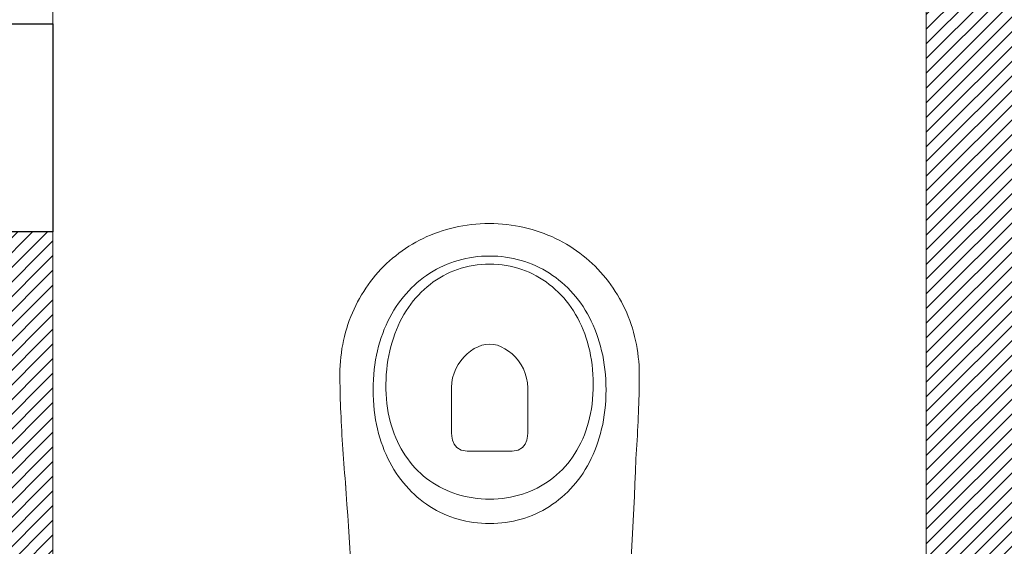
# Model space of a CAD drawing. Header units: inches. Extents: x 27484 to 71626, y -45113 to 39.
# Tile 150 of 256: x 36995 to 37114, y -34720 to -34657. Entities that reach past the tile are written whole.
import ezdxf
from ezdxf.enums import TextEntityAlignment as Align

# ---------------------------------------------------------------- set-up
doc = ezdxf.new("R2010")
doc.units = ezdxf.units.IN
doc.header["$LTSCALE"] = 50
doc.header["$MEASUREMENT"] = 0
for name, color, linetype, lineweight in [('A-ARMATURA', 45, 'Continuous', 5), ('A-SCIANY', 5, 'Continuous', 18), ('A-ść. istn.', 8, 'Continuous', 0)]:
    doc.layers.add(name, color=color, linetype=linetype, lineweight=lineweight)
for name, color, linetype in [('B-IWE', 2, 'Continuous'), ('B-IWE-KAN', 7, 'Continuous'), ('R-MET-IWE', 2, 'Continuous'), ('rz_wentylacja', 10, 'Continuous')]:
    doc.layers.add(name, color=color, linetype=linetype)
doc.styles.get("Standard").update_dxf_attribs({"font": 'romans.shx'})

# ---------------------------------------------------------------- blocks, each defined once
blk = doc.blocks.new('A$C04280096')
at = {"layer": 'A-ARMATURA'}
for p, q in [((-51.2, -319.1), (-55.5, -320.9)), ((-46.8, -317.4), (-51.2, -319.1)), ((-42.4, -315.8), (-46.8, -317.4)), ((-37.9, -314.5), (-42.4, -315.8)), ((-33.3, -313.2), (-37.9, -314.5)), ((-28.7, -312.2), (-33.3, -313.2)), ((-24.1, -311.2), (-28.7, -312.2)), ((-19.3, -310.5), (-24.1, -311.2)), ((-14.6, -309.9), (-19.3, -310.5)), ((-9.8, -309.5), (-14.6, -309.9)), ((-4.9, -309.2), (-9.8, -309.5)), ((0, -309.2), (-4.9, -309.2)), ((4.9, -309.2), (0, -309.2)), ((9.8, -309.5), (4.9, -309.2)), ((14.6, -309.9), (9.8, -309.5)), ((19.3, -310.5), (14.6, -309.9)), ((24.1, -311.2), (19.3, -310.5)), ((28.7, -312.2), (24.1, -311.2)), ((33.3, -313.2), (28.7, -312.2)), ((37.9, -314.5), (33.3, -313.2)), ((42.4, -315.8), (37.9, -314.5)), ((46.8, -317.4), (42.4, -315.8)), ((51.2, -319.1), (46.8, -317.4)), ((55.5, -320.9), (51.2, -319.1)), ((-71.9, -329.8), (-75.8, -332.4)), ((-67.9, -327.4), (-71.9, -329.8)), ((-63.8, -325.1), (-67.9, -327.4)), ((-59.7, -322.9), (-63.8, -325.1)), ((-55.5, -320.9), (-59.7, -322.9)), ((59.7, -322.9), (55.5, -320.9)), ((63.8, -325.1), (59.7, -322.9)), ((67.9, -327.4), (63.8, -325.1)), ((71.9, -329.8), (67.9, -327.4)), ((75.8, -332.4), (71.9, -329.8)), ((-86.9, -341), (-90.5, -344.2)), ((-83.3, -338), (-86.9, -341)), ((-79.6, -335.1), (-83.3, -338)), ((-75.8, -332.4), (-79.6, -335.1)), ((-34.1, -343), (-38.7, -344.3)), ((-29.4, -341.8), (-34.1, -343)), ((-24.7, -340.8), (-29.4, -341.8)), ((-19.9, -340), (-24.7, -340.8)), ((-15, -339.4), (-19.9, -340)), ((-10.1, -339), (-15, -339.4)), ((-5.1, -338.7), (-10.1, -339)), ((0, -338.6), (-5.1, -338.7)), ((5.2, -338.7), (0, -338.6)), ((10.3, -339), (5.2, -338.7)), ((15.4, -339.4), (10.3, -339)), ((20.3, -340.1), (15.4, -339.4)), ((25.2, -340.9), (20.3, -340.1)), ((30.1, -342), (25.2, -340.9)), ((34.8, -343.2), (30.1, -342)), ((39.5, -344.6), (34.8, -343.2)), ((79.6, -335.1), (75.8, -332.4)), ((83.3, -338), (79.6, -335.1)), ((86.9, -341), (83.3, -338)), ((90.5, -344.2), (86.9, -341)), ((-173.4, -358.2), (-172.9, -352.4)), ((-100.5, -354.4), (-103.6, -358.1)), ((-97.3, -350.9), (-100.5, -354.4)), ((-93.9, -347.5), (-97.3, -350.9)), ((-90.5, -344.2), (-93.9, -347.5)), ((-60.2, -353.3), (-64.3, -355.6)), ((-56.1, -351.2), (-60.2, -353.3)), ((-51.9, -349.2), (-56.1, -351.2)), ((-47.6, -347.4), (-51.9, -349.2)), ((-43.2, -345.8), (-47.6, -347.4)), ((-38.7, -344.3), (-43.2, -345.8)), ((44, -346.1), (39.5, -344.6)), ((48.5, -347.8), (44, -346.1)), ((52.9, -349.7), (48.5, -347.8)), ((57.2, -351.8), (52.9, -349.7)), ((61.3, -354.1), (57.2, -351.8)), ((65.4, -356.5), (61.3, -354.1)), ((93.9, -347.5), (90.5, -344.2)), ((97.3, -350.9), (93.9, -347.5)), ((100.5, -354.4), (97.3, -350.9)), ((103.6, -358.1), (100.5, -354.4)), ((-174.3, -369.8), (-173.8, -364)), ((-173.8, -364), (-173.4, -358.2)), ((-109.6, -365.9), (-112.4, -370)), ((-106.7, -362), (-109.6, -365.9)), ((-103.6, -358.1), (-106.7, -362)), ((-79.3, -366.4), (-82.8, -369.4)), ((-75.7, -363.5), (-79.3, -366.4)), ((-72, -360.7), (-75.7, -363.5)), ((-68.2, -358.1), (-72, -360.7)), ((-64.3, -355.6), (-68.2, -358.1)), ((69.4, -359), (65.4, -356.5)), ((73.2, -361.8), (69.4, -359)), ((77, -364.6), (73.2, -361.8)), ((80.6, -367.7), (77, -364.6)), ((106.7, -362), (103.6, -358.1)), ((109.6, -365.9), (106.7, -362)), ((112.4, -370), (109.6, -365.9)), ((-175.2, -381.4), (-174.7, -375.6)), ((-174.7, -375.6), (-174.3, -369.8)), ((-117.6, -378.5), (-120, -383)), ((-115, -374.2), (-117.6, -378.5)), ((-112.4, -370), (-115, -374.2)), ((-89.4, -376), (-92.6, -379.5)), ((-86.2, -372.6), (-89.4, -376)), ((-82.8, -369.4), (-86.2, -372.6)), ((84.1, -370.9), (80.6, -367.7)), ((87.5, -374.3), (84.1, -370.9)), ((90.7, -377.8), (87.5, -374.3)), ((93.9, -381.4), (90.7, -377.8)), ((115, -374.2), (112.4, -370)), ((117.6, -378.5), (115, -374.2)), ((120, -383), (117.6, -378.5)), ((-176, -392.8), (-175.6, -387.1)), ((-175.6, -387.1), (-175.2, -381.4)), ((-122.3, -387.6), (-124.5, -392.3)), ((-120, -383), (-122.3, -387.6)), ((-98.5, -386.9), (-101.2, -390.8)), ((-95.6, -383.1), (-98.5, -386.9)), ((-92.6, -379.5), (-95.6, -383.1)), ((96.8, -385.2), (93.9, -381.4)), ((99.7, -389.2), (96.8, -385.2)), ((102.4, -393.3), (99.7, -389.2)), ((122.3, -387.6), (120, -383)), ((124.5, -392.3), (122.3, -387.6)), ((176, -386.9), (176.3, -392.6)), ((-176.8, -404.2), (-176.4, -398.5)), ((-176.4, -398.5), (-176, -392.8)), ((-128.5, -402.1), (-130.3, -407.1)), ((-126.6, -397.1), (-128.5, -402.1)), ((-124.5, -392.3), (-126.6, -397.1)), ((-106.3, -399), (-108.6, -403.4)), ((-103.8, -394.9), (-106.3, -399)), ((-101.2, -390.8), (-103.8, -394.9)), ((-39.3, -400.5), (-42.7, -404.6)), ((-34.1, -397.6), (-39.3, -400.5)), ((-26.8, -396.4), (-34.1, -397.6)), ((-2.1, -396.4), (-26.8, -396.4)), ((27, -396.4), (-2.1, -396.4)), ((34.2, -397.6), (27, -396.4)), ((39.4, -400.5), (34.2, -397.6)), ((42.8, -404.6), (39.4, -400.5)), ((105, -397.5), (102.4, -393.3)), ((107.4, -401.9), (105, -397.5)), ((109.7, -406.4), (107.4, -401.9)), ((126.6, -397.1), (124.5, -392.3)), ((128.5, -402.1), (126.6, -397.1)), ((130.3, -407.1), (128.5, -402.1)), ((176.3, -392.6), (176.7, -398.3)), ((176.7, -398.3), (177, -404)), ((-177.5, -415.4), (-177.1, -409.8)), ((-177.1, -409.8), (-176.8, -404.2)), ((-131.9, -412.3), (-133.4, -417.6)), ((-130.3, -407.1), (-131.9, -412.3)), ((-112.8, -412.4), (-114.7, -417.1)), ((-110.8, -407.8), (-112.8, -412.4)), ((-108.6, -403.4), (-110.8, -407.8)), ((-45.6, -414.2), (-45.8, -418.4)), ((-44.7, -409.4), (-45.6, -414.2)), ((-42.7, -404.6), (-44.7, -409.4)), ((44.8, -409.4), (42.8, -404.6)), ((45.7, -414.1), (44.8, -409.4)), ((46, -418.2), (45.7, -414.1)), ((111.9, -411), (109.7, -406.4)), ((113.9, -415.8), (111.9, -411)), ((131.9, -412.3), (130.3, -407.1)), ((133.4, -417.6), (131.9, -412.3)), ((177, -404), (177.4, -409.6)), ((177.4, -409.6), (177.7, -415.2)), ((-178.1, -426.4), (-177.8, -420.9)), ((-177.8, -420.9), (-177.5, -415.4)), ((-134.7, -423), (-136, -428.5)), ((-133.4, -417.6), (-134.7, -423)), ((-116.5, -421.9), (-118, -426.9)), ((-114.7, -417.1), (-116.5, -421.9)), ((-45.8, -418.4), (-46, -472.8)), ((46, -472.5), (46, -418.2)), ((115.7, -420.7), (113.9, -415.8)), ((117.4, -425.8), (115.7, -420.7)), ((118.9, -431), (117.4, -425.8)), ((134.7, -423), (133.4, -417.6)), ((136, -428.5), (134.7, -423)), ((177.7, -415.2), (178, -420.8)), ((178, -420.8), (178.3, -426.3)), ((-178.9, -442.7), (-178.6, -437.3)), ((-178.6, -437.3), (-178.4, -431.9)), ((-178.4, -431.9), (-178.1, -426.4)), ((-137, -434.1), (-137.9, -439.8)), ((-136, -428.5), (-137, -434.1)), ((-120.7, -437.1), (-121.8, -442.5)), ((-119.5, -432), (-120.7, -437.1)), ((-118, -426.9), (-119.5, -432)), ((120.2, -436.3), (118.9, -431)), ((121.4, -441.7), (120.2, -436.3)), ((137, -434.1), (136, -428.5)), ((137.9, -439.8), (137, -434.1)), ((178.3, -426.3), (178.5, -431.8)), ((178.5, -431.8), (178.8, -437.2)), ((178.8, -437.2), (179, -442.6)), ((-179.3, -453.3), (-179.1, -448)), ((-179.1, -448), (-178.9, -442.7)), ((-138.6, -445.6), (-139.2, -451.6)), ((-137.9, -439.8), (-138.6, -445.6)), ((-122.7, -447.9), (-123.5, -453.4)), ((-121.8, -442.5), (-122.7, -447.9)), ((122.4, -447.2), (121.4, -441.7)), ((123.2, -452.9), (122.4, -447.2)), ((138.6, -445.6), (137.9, -439.8)), ((139.2, -451.6), (138.6, -445.6)), ((179, -442.6), (179.2, -448)), ((179.2, -448), (179.4, -453.3)), ((-179.6, -463.7), (-179.5, -458.5)), ((-179.5, -458.5), (-179.3, -453.3)), ((-139.6, -457.6), (-139.9, -463.8)), ((-139.2, -451.6), (-139.6, -457.6)), ((-124, -459.1), (-124.4, -464.8)), ((-123.5, -453.4), (-124, -459.1)), ((123.8, -458.7), (123.2, -452.9)), ((124.3, -464.6), (123.8, -458.7)), ((139.6, -457.6), (139.2, -451.6)), ((139.9, -463.8), (139.6, -457.6)), ((179.4, -453.3), (179.5, -458.5)), ((179.5, -458.5), (179.7, -463.7)), ((-179.8, -473.9), (-179.7, -468.8)), ((-179.7, -468.8), (-179.6, -463.7)), ((-139.9, -463.8), (-140, -470)), ((-140, -470), (-139.9, -476.2)), ((-140, -470), (-140, -470)), ((-124.4, -464.8), (-124.7, -470.7)), ((-124.7, -470.7), (-124.7, -476.7)), ((-46, -472.8), (-45.6, -478.7)), ((45.6, -478.5), (46, -472.5)), ((46, -472.5), (46, -472.5)), ((124.6, -470.6), (124.3, -464.6)), ((124.7, -476.7), (124.6, -470.6)), ((140, -470), (139.9, -463.8)), ((139.9, -476.2), (140, -470)), ((140, -470), (140, -470)), ((179.7, -463.7), (179.8, -468.8)), ((179.8, -468.8), (179.9, -473.9)), ((-180, -483.8), (-179.9, -478.9)), ((-180, -488.7), (-180, -483.8)), ((-179.9, -478.9), (-179.8, -473.9)), ((-139.9, -476.2), (-139.6, -482.4)), ((-139.6, -482.4), (-139.2, -488.4)), ((-124.7, -476.7), (-124.5, -482.7)), ((-124.7, -476.7), (-124.7, -476.7)), ((-124.5, -482.7), (-124.2, -488.6)), ((-45.6, -478.7), (-44.5, -484.4)), ((-44.5, -484.4), (-42.8, -490)), ((42.9, -489.8), (44.5, -484.2)), ((44.5, -484.2), (45.6, -478.5)), ((124.3, -488.6), (124.6, -482.7)), ((124.6, -482.7), (124.7, -476.7)), ((124.7, -476.7), (124.7, -476.7)), ((139.2, -488.4), (139.6, -482.4)), ((139.6, -482.4), (139.9, -476.2)), ((179.9, -473.9), (179.9, -478.9)), ((179.9, -478.9), (180, -483.8)), ((180, -483.8), (180, -488.7)), ((-179.9, -493.9), (-180, -488.7)), ((-179.7, -499.1), (-179.9, -493.9)), ((-139.2, -488.4), (-138.6, -494.3)), ((-138.6, -494.3), (-137.9, -500.2)), ((-124.2, -488.6), (-123.7, -494.4)), ((-123.7, -494.4), (-123.1, -500.1)), ((-42.8, -490), (-40.5, -495.3)), ((-40.5, -495.3), (-37.8, -500.3)), ((37.8, -500.2), (40.6, -495.2)), ((40.6, -495.2), (42.9, -489.8)), ((123.3, -500.1), (123.9, -494.4)), ((123.9, -494.4), (124.3, -488.6)), ((137.9, -500.2), (138.6, -494.3)), ((138.6, -494.3), (139.2, -488.4)), ((179.9, -493.9), (179.7, -499.1)), ((180, -488.7), (179.9, -493.9)), ((-179.3, -504.3), (-179.7, -499.1)), ((-178.9, -509.4), (-179.3, -504.3)), ((-137.9, -500.2), (-137, -505.9)), ((-137, -505.9), (-136, -511.5)), ((-123.1, -500.1), (-122.2, -505.7)), ((-122.2, -505.7), (-121.2, -511.2)), ((-37.8, -500.3), (-34.6, -505)), ((-34.6, -505), (-31, -509.3)), ((31, -509.2), (34.6, -504.9)), ((34.6, -504.9), (37.8, -500.2)), ((121.5, -511.2), (122.5, -505.7)), ((122.5, -505.7), (123.3, -500.1)), ((136, -511.5), (137, -505.9)), ((137, -505.9), (137.9, -500.2)), ((179.3, -504.3), (178.8, -509.4)), ((179.7, -499.1), (179.3, -504.3)), ((-178.2, -514.5), (-178.9, -509.4)), ((-177.5, -519.5), (-178.2, -514.5)), ((-176.6, -524.5), (-177.5, -519.5)), ((-136, -511.5), (-134.7, -517)), ((-134.7, -517), (-133.4, -522.4)), ((-121.2, -511.2), (-120.1, -516.7)), ((-120.1, -516.7), (-118.8, -522)), ((-31, -509.3), (-27, -513.2)), ((-27, -513.2), (-22.8, -516.6)), ((-22.8, -516.6), (-18.5, -519.5)), ((-18.5, -519.5), (-13.9, -521.8)), ((13.9, -521.8), (18.5, -519.4)), ((18.5, -519.4), (22.9, -516.5)), ((22.9, -516.5), (27.1, -513.1)), ((27.1, -513.1), (31, -509.2)), ((119.1, -522), (120.4, -516.7)), ((120.4, -516.7), (121.5, -511.2)), ((133.4, -522.4), (134.7, -517)), ((134.7, -517), (136, -511.5)), ((177.5, -519.5), (176.6, -524.5)), ((178.2, -514.5), (177.5, -519.5)), ((178.8, -509.4), (178.2, -514.5)), ((-175.6, -529.5), (-176.6, -524.5)), ((-174.5, -534.3), (-175.6, -529.5)), ((-133.4, -522.4), (-131.9, -527.7)), ((-131.9, -527.7), (-130.3, -532.9)), ((-118.8, -522), (-117.3, -527.2)), ((-117.3, -527.2), (-115.7, -532.3)), ((-115.7, -532.3), (-114, -537.3)), ((-13.9, -521.8), (-9.3, -523.5)), ((-9.3, -523.5), (-4.6, -524.6)), ((-4.6, -524.6), (0, -524.9)), ((0, -524.9), (4.6, -524.6)), ((4.6, -524.6), (9.3, -523.5)), ((9.3, -523.5), (13.9, -521.8)), ((114.4, -537.3), (116.1, -532.3)), ((116.1, -532.3), (117.7, -527.2)), ((117.7, -527.2), (119.1, -522)), ((130.3, -532.9), (131.9, -527.7)), ((131.9, -527.7), (133.4, -522.4)), ((175.6, -529.5), (174.4, -534.3)), ((176.6, -524.5), (175.6, -529.5)), ((-173.2, -539.2), (-174.5, -534.3)), ((-171.8, -544), (-173.2, -539.2)), ((-170.3, -548.7), (-171.8, -544)), ((-130.3, -532.9), (-128.5, -537.9)), ((-128.5, -537.9), (-126.6, -542.9)), ((-126.6, -542.9), (-124.5, -547.7)), ((-114, -537.3), (-112.1, -542.2)), ((-112.1, -542.2), (-110, -547)), ((110.4, -547), (112.5, -542.2)), ((112.5, -542.2), (114.4, -537.3)), ((124.5, -547.7), (126.6, -542.9)), ((126.6, -542.9), (128.5, -537.9)), ((128.5, -537.9), (130.3, -532.9)), ((171.7, -544), (170.2, -548.7)), ((173.1, -539.2), (171.7, -544)), ((174.4, -534.3), (173.1, -539.2)), ((-168.7, -553.4), (-170.3, -548.7)), ((-166.9, -558), (-168.7, -553.4)), ((-124.5, -547.7), (-122.3, -552.4)), ((-122.3, -552.4), (-120, -557)), ((-110, -547), (-107.8, -551.6)), ((-107.8, -551.6), (-105.5, -556.1)), ((-105.5, -556.1), (-103, -560.5)), ((103.4, -560.5), (105.9, -556.1)), ((105.9, -556.1), (108.2, -551.6)), ((108.2, -551.6), (110.4, -547)), ((120, -557), (122.3, -552.4)), ((122.3, -552.4), (124.5, -547.7)), ((168.5, -553.4), (166.8, -558)), ((170.2, -548.7), (168.5, -553.4)), ((-165, -562.5), (-166.9, -558)), ((-163, -567), (-165, -562.5)), ((-160.9, -571.4), (-163, -567)), ((-120, -557), (-117.6, -561.4)), ((-117.6, -561.4), (-115, -565.8)), ((-115, -565.8), (-112.4, -570)), ((-103, -560.5), (-100.4, -564.8)), ((-100.4, -564.8), (-97.7, -568.9)), ((98.1, -568.9), (100.8, -564.8)), ((100.8, -564.8), (103.4, -560.5)), ((112.4, -570), (115, -565.8)), ((115, -565.8), (117.6, -561.4)), ((117.6, -561.4), (120, -557)), ((162.9, -567), (160.7, -571.4)), ((164.9, -562.5), (162.9, -567)), ((166.8, -558), (164.9, -562.5)), ((-158.7, -575.8), (-160.9, -571.4)), ((-156.4, -580), (-158.7, -575.8)), ((-153.9, -584.3), (-156.4, -580)), ((-112.4, -570), (-109.6, -574.1)), ((-109.6, -574.1), (-106.7, -578)), ((-106.7, -578), (-103.6, -581.9)), ((-97.7, -568.9), (-94.9, -572.9)), ((-94.9, -572.9), (-91.9, -576.8)), ((-91.9, -576.8), (-88.8, -580.5)), ((89.1, -580.5), (92.2, -576.8)), ((92.2, -576.8), (95.2, -572.9)), ((95.2, -572.9), (98.1, -568.9)), ((103.6, -581.9), (106.7, -578)), ((106.7, -578), (109.6, -574.1)), ((109.6, -574.1), (112.4, -570)), ((156.2, -580), (153.7, -584.3)), ((158.5, -575.8), (156.2, -580)), ((160.7, -571.4), (158.5, -575.8)), ((-151.4, -588.4), (-153.9, -584.3)), ((-148.7, -592.4), (-151.4, -588.4)), ((-103.6, -581.9), (-100.5, -585.5)), ((-100.5, -585.5), (-97.3, -589.1)), ((-97.3, -589.1), (-93.9, -592.5)), ((-88.8, -580.5), (-85.6, -584)), ((-85.6, -584), (-82.2, -587.5)), ((-82.2, -587.5), (-78.8, -590.7)), ((-78.8, -590.7), (-75.2, -593.9)), ((75.5, -593.9), (79, -590.7)), ((79, -590.7), (82.5, -587.5)), ((82.5, -587.5), (85.9, -584)), ((85.9, -584), (89.1, -580.5)), ((93.9, -592.5), (97.3, -589.1)), ((97.3, -589.1), (100.5, -585.5)), ((100.5, -585.5), (103.6, -581.9)), ((151.1, -588.4), (148.4, -592.4)), ((153.7, -584.3), (151.1, -588.4)), ((-146, -596.4), (-148.7, -592.4)), ((-143.1, -600.3), (-146, -596.4)), ((-140.1, -604.1), (-143.1, -600.3)), ((-93.9, -592.5), (-90.5, -595.8)), ((-90.5, -595.8), (-86.9, -599)), ((-86.9, -599), (-83.3, -602)), ((-83.3, -602), (-79.6, -604.9)), ((-75.2, -593.9), (-71.5, -596.8)), ((-71.5, -596.8), (-67.7, -599.7)), ((-67.7, -599.7), (-63.9, -602.3)), ((-63.9, -602.3), (-59.9, -604.8)), ((60, -604.8), (64.1, -602.3)), ((64.1, -602.3), (68, -599.7)), ((68, -599.7), (71.8, -596.8)), ((71.8, -596.8), (75.5, -593.9)), ((79.6, -604.9), (83.3, -602)), ((83.3, -602), (86.9, -599)), ((86.9, -599), (90.5, -595.8)), ((90.5, -595.8), (93.9, -592.5)), ((142.8, -600.3), (139.8, -604.1)), ((145.7, -596.4), (142.8, -600.3)), ((148.4, -592.4), (145.7, -596.4)), ((-137.1, -607.8), (-140.1, -604.1)), ((-133.9, -611.5), (-137.1, -607.8)), ((-130.6, -615), (-133.9, -611.5)), ((-127.2, -618.5), (-130.6, -615)), ((-79.6, -604.9), (-75.8, -607.6)), ((-75.8, -607.6), (-71.9, -610.2)), ((-71.9, -610.2), (-67.9, -612.6)), ((-67.9, -612.6), (-63.8, -614.9)), ((-63.8, -614.9), (-59.7, -617.1)), ((-59.9, -604.8), (-55.8, -607.1)), ((-55.8, -607.1), (-51.6, -609.3)), ((-51.6, -609.3), (-47.3, -611.3)), ((-47.3, -611.3), (-43, -613.1)), ((-43, -613.1), (-38.5, -614.7)), ((-38.5, -614.7), (-34, -616.1)), ((34, -616.1), (38.6, -614.7)), ((38.6, -614.7), (43.1, -613.1)), ((43.1, -613.1), (47.4, -611.3)), ((47.4, -611.3), (51.7, -609.3)), ((51.7, -609.3), (55.9, -607.1)), ((55.9, -607.1), (60, -604.8)), ((59.7, -617.1), (63.8, -614.9)), ((63.8, -614.9), (67.9, -612.6)), ((67.9, -612.6), (71.9, -610.2)), ((71.9, -610.2), (75.8, -607.6)), ((75.8, -607.6), (79.6, -604.9)), ((130.2, -615), (126.8, -618.5)), ((133.5, -611.5), (130.2, -615)), ((136.7, -607.8), (133.5, -611.5)), ((139.8, -604.1), (136.7, -607.8)), ((-123.8, -621.8), (-127.2, -618.5)), ((-120.2, -625.1), (-123.8, -621.8)), ((-116.6, -628.3), (-120.2, -625.1)), ((-59.7, -617.1), (-55.5, -619.1)), ((-55.5, -619.1), (-51.2, -620.9)), ((-51.2, -620.9), (-46.8, -622.6)), ((-46.8, -622.6), (-42.4, -624.2)), ((-42.4, -624.2), (-37.9, -625.5)), ((-37.9, -625.5), (-33.3, -626.8)), ((-34, -616.1), (-29.3, -617.4)), ((-33.3, -626.8), (-28.7, -627.8)), ((-29.3, -617.4), (-24.6, -618.5)), ((-24.6, -618.5), (-19.9, -619.4)), ((-19.9, -619.4), (-15, -620.1)), ((-15, -620.1), (-10.1, -620.6)), ((-10.1, -620.6), (-5.1, -620.9)), ((-5.1, -620.9), (0, -621)), ((0, -621), (5.1, -620.9)), ((0, -621), (0, -621)), ((5.1, -620.9), (10.1, -620.6)), ((10.1, -620.6), (15, -620.1)), ((15, -620.1), (19.9, -619.4)), ((19.9, -619.4), (24.7, -618.5)), ((24.7, -618.5), (29.4, -617.4)), ((28.7, -627.8), (33.3, -626.8)), ((29.4, -617.4), (34, -616.1)), ((33.3, -626.8), (37.9, -625.5)), ((37.9, -625.5), (42.4, -624.2)), ((42.4, -624.2), (46.8, -622.6)), ((46.8, -622.6), (51.2, -620.9)), ((51.2, -620.9), (55.5, -619.1)), ((55.5, -619.1), (59.7, -617.1)), ((119.7, -625.1), (116.1, -628.3)), ((123.3, -621.8), (119.7, -625.1)), ((126.8, -618.5), (123.3, -621.8)), ((-112.9, -631.3), (-116.6, -628.3)), ((-109, -634.3), (-112.9, -631.3)), ((-105.1, -637.2), (-109, -634.3)), ((-101.1, -639.9), (-105.1, -637.2)), ((-28.7, -627.8), (-24.1, -628.7)), ((-24.1, -628.7), (-19.3, -629.5)), ((-19.3, -629.5), (-14.6, -630.1)), ((-14.6, -630.1), (-9.8, -630.5)), ((-9.8, -630.5), (-4.9, -630.7)), ((-4.9, -630.7), (0, -630.8)), ((0, -630.8), (4.9, -630.7)), ((0, -630.8), (0, -630.8)), ((4.9, -630.7), (9.8, -630.5)), ((9.8, -630.5), (14.6, -630.1)), ((14.6, -630.1), (19.3, -629.5)), ((19.3, -629.5), (24.1, -628.7)), ((24.1, -628.7), (28.7, -627.8)), ((104.6, -637.2), (100.5, -639.9)), ((108.5, -634.3), (104.6, -637.2)), ((112.3, -631.3), (108.5, -634.3)), ((116.1, -628.3), (112.3, -631.3)), ((-97.1, -642.6), (-101.1, -639.9)), ((-92.9, -645.1), (-97.1, -642.6)), ((-88.7, -647.6), (-92.9, -645.1)), ((-84.3, -649.9), (-88.7, -647.6)), ((-79.9, -652.1), (-84.3, -649.9)), ((83.7, -649.9), (79.2, -652.1)), ((88, -647.6), (83.7, -649.9)), ((92.3, -645.1), (88, -647.6)), ((96.4, -642.6), (92.3, -645.1)), ((100.5, -639.9), (96.4, -642.6)), ((-75.5, -654.2), (-79.9, -652.1)), ((-70.9, -656.1), (-75.5, -654.2)), ((-66.3, -658), (-70.9, -656.1)), ((-61.6, -659.7), (-66.3, -658)), ((-56.9, -661.3), (-61.6, -659.7)), ((-52, -662.8), (-56.9, -661.3)), ((-47.1, -664.1), (-52, -662.8)), ((51.2, -662.8), (46.3, -664.1)), ((56.1, -661.3), (51.2, -662.8)), ((60.9, -659.7), (56.1, -661.3)), ((65.6, -658), (60.9, -659.7)), ((70.2, -656.1), (65.6, -658)), ((74.8, -654.2), (70.2, -656.1)), ((79.2, -652.1), (74.8, -654.2)), ((-42.2, -665.3), (-47.1, -664.1)), ((-37.2, -666.4), (-42.2, -665.3)), ((-32.1, -667.3), (-37.2, -666.4)), ((-27, -668.1), (-32.1, -667.3)), ((-21.8, -668.8), (-27, -668.1)), ((-16.5, -669.3), (-21.8, -668.8)), ((-11.2, -669.7), (-16.5, -669.3)), ((-5.8, -669.9), (-11.2, -669.7)), ((-0.4, -670), (-5.8, -669.9)), ((5, -669.9), (-0.4, -670)), ((10.3, -669.7), (5, -669.9)), ((15.7, -669.3), (10.3, -669.7)), ((20.9, -668.8), (15.7, -669.3)), ((26.1, -668.1), (20.9, -668.8)), ((31.3, -667.3), (26.1, -668.1)), ((36.4, -666.4), (31.3, -667.3)), ((41.4, -665.3), (36.4, -666.4)), ((46.3, -664.1), (41.4, -665.3))]:
    blk.add_line(p, q, dxfattribs=at)
at = {"layer": 'A-ARMATURA', "linetype": 'Continuous'}
for centre, radius, start, end in [((-8576.3, 264.4), 8425.9, 355.76246, 357.18848), ((-5011, -574.7), 5190.3, 2.0731, 4.712)]:
    blk.add_arc(centre, radius, start, end, dxfattribs=at)
blk = doc.blocks.new('IWE0W')
at = {"layer": 'B-IWE-KAN'}
blk.add_lwpolyline([(0.8536, 0.8536, -1), (0.1464, 0.1464), (0.8536, 0.8536, 1), (0.1464, 0.1464)], format="xyb", dxfattribs=at)
blk = doc.blocks.new('IWE0W011')
at = {"layer": 'B-IWE'}
blk.add_lwpolyline([(0, 0), (25, 0), (25, 25), (0, 25), (0, 0)], dxfattribs=at)
at = {"xscale": 15, "yscale": 15, "zscale": 15}
blk.add_blockref('IWE0W', (5, 5), dxfattribs=at)
at = {"layer": 'R-MET-IWE', "width": 0.75}
blk.add_attdef('NR', text='', height=9.5, dxfattribs=at).set_placement((12.5, 37), align=Align.MIDDLE)

msp = doc.modelspace()

# ---------------------------------------------------------------- hatches: boundary and pattern name
at = {"layer": 'A-ść. istn.', "ltscale": 0.1}
h = msp.add_hatch(dxfattribs=at)
h.set_pattern_fill('ANSI31', color=256, scale=10)
h.set_pattern_definition([(45, (31560.1443, -34930.5661), (-0.88388348, 0.88388348), [])])
h.paths.add_polyline_path([(37224.98246, -34654.06607), (37212.48246, -34654.06607), (37212.48246, -34748.06607), (37116.48246, -34748.06607), (37116.48246, -34660.06607), (37116.48246, -34606.06607), (37103.48246, -34606.06607), (37103.48246, -34618.06607), (37104.48246, -34618.06607), (37104.48246, -34748.06607), (36999.48246, -34748.06607), (36999.48246, -34682.06607), (36991.48246, -34682.06607), (36991.48246, -34748.06607), (36982.48246, -34748.06607), (36982.48246, -34682.06607), (36974.48246, -34682.06607), (36974.48246, -34748.06607), (36930.98246, -34748.06607), (36844.48246, -34748.06607), (36844.48246, -34746.06607), (36832.48246, -34746.06607), (36832.48246, -34748.06607), (36737.48513, -34748.06607), (36737.48513, -34760.56607), (37224.98246, -34760.56607)])
h.paths.add_polyline_path([(37249.73246, -34654.06607), (37225.23246, -34654.06607), (37224.98246, -34760.56607), (37249.48246, -34760.56607)])
h.paths.add_polyline_path([(37249.48246, -34760.56607), (37224.98246, -34760.56607), (37224.98246, -34785.06607), (37249.48246, -34785.06607)])
h.paths.add_polyline_path([(37224.98246, -34760.56607), (36737.48513, -34760.56607), (36737.48513, -34785.06607), (37224.98246, -34785.06607)])

# ---------------------------------------------------------------- linework, layer by layer
at = {"layer": 'A-SCIANY', "ltscale": 3}
for p, q in [((36999.48246, -34618.06607), (36999.48246, -34748.06607)), ((37104.48246, -34618.06607), (37104.48246, -34748.06607))]:
    msp.add_line(p, q, dxfattribs=at)

# ---------------------------------------------------------------- block references
at = {"layer": 'A-ARMATURA', "lineweight": -3, "xscale": -0.09999999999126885, "yscale": 0.09999999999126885, "zscale": 0.09999999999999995, "rotation": 180}
msp.add_blockref('A$C04280096', (37051.98246, -34748.06607), dxfattribs=at)
at = {"layer": 'rz_wentylacja'}
ref = msp.add_blockref('IWE0W011', (36999.48246, -34657.06607), dxfattribs=dict(at, xscale=-1, rotation=90))
ref.add_attrib('NR', '1->', (36932.50581, -34676.42177), dxfattribs={"layer": 'R-MET-IWE', "height": 16, "width": 0.75})

doc.saveas('drawing.dxf')
